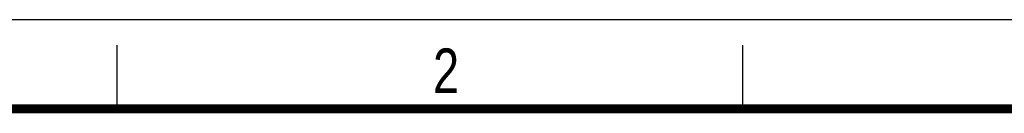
# Model space of a CAD drawing. Header units: millimetres. Extents: x 0 to 210, y 0 to 297.
# Tile 16 of 17: x 48 to 125, y 290 to 297. Entities that reach past the tile are written whole.
import ezdxf

# ---------------------------------------------------------------- set-up
doc = ezdxf.new("R2010")
doc.units = ezdxf.units.MM
doc.header["$LTSCALE"] = 19.36
doc.layers.get('0').update_dxf_attribs({"linetype": 'CONTINUOUS'})
doc.styles.add('TEXTSTYLE_2', font='txt', dxfattribs={"width": 0.75})

msp = doc.modelspace()

# ---------------------------------------------------------------- linework, layer by layer
at = {"color": 2, "linetype": 'CONTINUOUS'}
for p, q in [((0, 297), (210, 297)), ((56, 290), (56, 295)), ((105, 290), (105, 295))]:
    msp.add_line(p, q, dxfattribs=at)
at = {"color": 7, "linetype": 'CONTINUOUS', "const_width": 0.7}
msp.add_lwpolyline([(7, 290), (203, 290)], dxfattribs=at)

# ---------------------------------------------------------------- texts
at = {"color": 5, "linetype": 'CONTINUOUS', "style": 'TEXTSTYLE_2', "width": 0.785714}
msp.add_text('2', height=3.5, dxfattribs=at).set_placement((80.7313794, 291.2395832))

doc.saveas('drawing.dxf')
